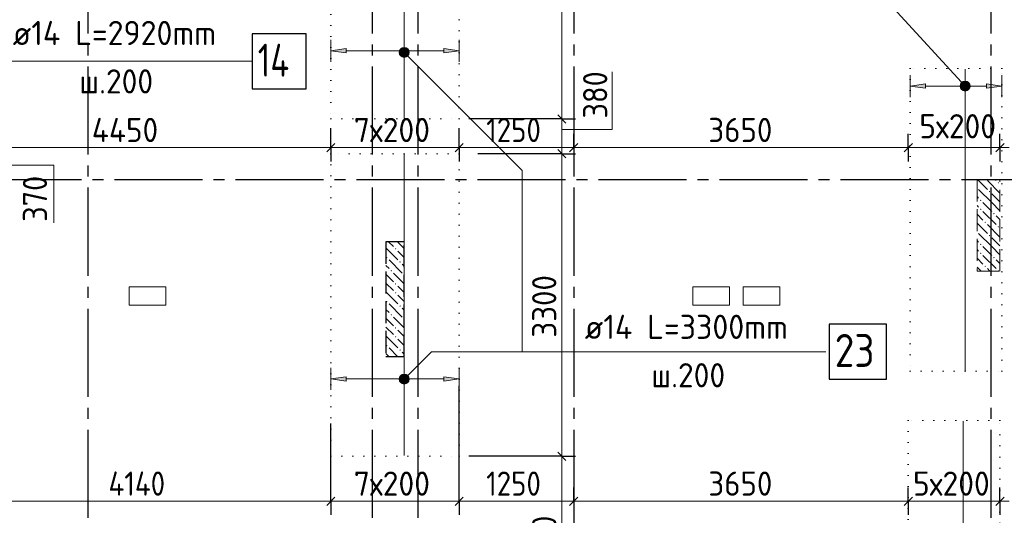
# Model space of a CAD drawing. Header units: millimetres. Extents: x 0 to 50400, y 0 to 35640.
# Tile 16 of 21: x 29470 to 40213, y 13198 to 18604. Entities that reach past the tile are written whole.
import ezdxf

# ---------------------------------------------------------------- set-up
doc = ezdxf.new("R2010")
doc.units = ezdxf.units.MM
for name, pattern in [('______2', [324, 240, -84]), ('______5', [1320, 960, -120, 120, -120]), ('______9', [120, 0, -120])]:
    doc.linetypes.add(name, pattern=pattern)
for name, color, linetype, lineweight in [('ДОП Верх по Х', 7, 'Continuous', 25), ('ЖБ Перекрытие верхний уровень', 7, 'Continuous', 35), ('ЖБ Пилон', 7, 'Continuous', 35), ('ЖБ Стена верхний уровень', 7, 'Continuous', 35), ('Общий01', 7, 'Continuous', 13), ('Позиционная метка номер позиции', 7, 'Continuous', 13), ('Размерная линия_ общее', 7, 'Continuous', 13), ('Тени', 7, 'Continuous', 13)]:
    doc.layers.add(name, color=color, linetype=linetype, lineweight=lineweight)
doc.layers.add('Оси', color=7, linetype='______5', true_color=0x656565)
doc.styles.add('ISOCPEUR', font='txt')

msp = doc.modelspace()

# ---------------------------------------------------------------- hatches: boundary and pattern name
at = {"layer": 'ДОП Верх по Х', "linetype": 'Continuous', "lineweight": 13, "transparency": 33554687}
for points in [[(33033, 18242), (32865, 18266), (33033, 18290)], [(39353, 17856), (39185, 17880), (39353, 17904)], [(33033, 14661), (32865, 14685), (33033, 14709)]]:
    msp.add_hatch(color=7, dxfattribs=at).paths.add_polyline_path(points, flags=16)
for points in [[(34097, 18242), (34265, 18266), (34097, 18290)], [(40017, 17856), (40185, 17880), (40017, 17904)], [(34097, 14661), (34265, 14685), (34097, 14709)]]:
    msp.add_hatch(color=7, dxfattribs=at).paths.add_polyline_path(points)
at = {"layer": 'ЖБ Пилон', "linetype": 'Continuous', "lineweight": 18, "transparency": 33554687}
for points in [[(39915, 16778), (39915, 16777), (39915, 16777)], [(40140, 16825), (40148, 16833), (40155, 16825), (40148, 16817)], [(40044, 16729), (40052, 16737), (40059, 16729), (40052, 16721)], [(39948, 16633), (39956, 16641), (39963, 16633), (39956, 16625)], [(39948, 16537), (39956, 16545), (39963, 16537), (39956, 16529)], [(40092, 16489), (40100, 16497), (40107, 16489), (40100, 16481)], [(39996, 16393), (40004, 16401), (40011, 16393), (40004, 16385)], [(40140, 16345), (40148, 16353), (40155, 16345), (40148, 16337)], [(39915, 16298), (39915, 16297), (39915, 16297)], [(40044, 16249), (40052, 16257), (40059, 16249), (40052, 16241)], [(39948, 16153), (39956, 16161), (39963, 16153), (39956, 16145)], [(39948, 16057), (39956, 16065), (39963, 16057), (39956, 16049)], [(40092, 16009), (40100, 16017), (40107, 16009), (40100, 16001)], [(39996, 15913), (40004, 15921), (40011, 15913), (40004, 15905)], [(40140, 15865), (40148, 15873), (40155, 15865), (40152, 15862), (40143, 15862)]]:
    msp.add_hatch(color=7, dxfattribs=at).paths.add_polyline_path(points, flags=16)
at = {"layer": 'ЖБ Стена верхний уровень', "linetype": 'Continuous', "lineweight": 18, "transparency": 33554687}
for points in [[(33468, 16009), (33476, 16017), (33483, 16009), (33476, 16001)], [(33564, 16105), (33572, 16113), (33579, 16105), (33572, 16097)], [(33612, 15961), (33620, 15969), (33627, 15961), (33620, 15954)], [(33516, 15865), (33524, 15873), (33531, 15865), (33524, 15857)], [(33660, 15817), (33665, 15823), (33665, 15812)], [(33564, 15721), (33572, 15729), (33579, 15721), (33572, 15714)], [(33564, 15625), (33572, 15633), (33579, 15625), (33572, 15617)], [(33468, 15529), (33476, 15537), (33483, 15529), (33476, 15521)], [(33612, 15481), (33620, 15489), (33627, 15481), (33620, 15474)], [(33516, 15385), (33524, 15393), (33531, 15385), (33524, 15377)], [(33660, 15337), (33665, 15343), (33665, 15332)], [(33564, 15241), (33572, 15249), (33579, 15241), (33572, 15234)], [(33564, 15145), (33572, 15153), (33579, 15145), (33572, 15137)], [(33468, 15049), (33476, 15057), (33483, 15049), (33476, 15041)], [(33612, 15001), (33620, 15009), (33627, 15001), (33620, 14994)]]:
    msp.add_hatch(color=7, dxfattribs=at).paths.add_polyline_path(points, flags=16)
at = {"layer": 'Позиционная метка номер позиции', "linetype": 'Continuous', "lineweight": 13, "transparency": 33554687}
for points in [[(33613, 18260), (33651, 18299), (33627, 18285)], [(33651, 18299), (33613, 18260), (33613, 18233)], [(33651, 18299), (33613, 18233), (33679, 18299)], [(33679, 18299), (33613, 18233), (33627, 18208)], [(33679, 18299), (33627, 18208), (33703, 18285)], [(33703, 18285), (33627, 18208), (33651, 18195)], [(33703, 18285), (33651, 18195), (33717, 18260)], [(33717, 18260), (33651, 18195), (33679, 18195)], [(33717, 18260), (33679, 18195), (33717, 18233)], [(33717, 18233), (33679, 18195), (33703, 18208)], [(39733, 17869), (39801, 17932), (39774, 17933)], [(39733, 17869), (39774, 17933), (39734, 17896)], [(39745, 17844), (39801, 17932), (39733, 17869)], [(39734, 17896), (39774, 17933), (39749, 17920)], [(39745, 17844), (39825, 17917), (39801, 17932)], [(39769, 17829), (39825, 17917), (39745, 17844)], [(39769, 17829), (39838, 17892), (39825, 17917)], [(39797, 17828), (39838, 17892), (39769, 17829)], [(39797, 17828), (39836, 17865), (39838, 17892)], [(39836, 17865), (39797, 17828), (39822, 17841)], [(33613, 14698), (33703, 14646), (33627, 14722)], [(33627, 14722), (33717, 14671), (33651, 14736)], [(33627, 14722), (33703, 14646), (33717, 14671)], [(33651, 14736), (33717, 14671), (33717, 14698)], [(33651, 14736), (33717, 14698), (33679, 14736)], [(33679, 14736), (33717, 14698), (33703, 14722)], [(33613, 14671), (33679, 14632), (33613, 14698)], [(33613, 14698), (33679, 14632), (33703, 14646)], [(33651, 14632), (33613, 14671), (33627, 14646)], [(33613, 14671), (33651, 14632), (33679, 14632)]]:
    msp.add_hatch(color=7, dxfattribs=at).paths.add_polyline_path(points)

# ---------------------------------------------------------------- linework, layer by layer
at = {"layer": 'ДОП Верх по Х', "color": 7, "linetype": 'Continuous', "lineweight": 18, "transparency": 33554687}
for p, q in [((33665, 20815), (33665, 17529)), ((39785, 18065), (39785, 14779)), ((33665, 17135), (33665, 13849)), ((39765, 14225), (39765, 11319))]:
    msp.add_line(p, q, dxfattribs=at)
at = {"layer": 'ДОП Верх по Х', "color": 251, "linetype": 'Continuous', "lineweight": 13, "true_color": 0x494949, "transparency": 33554687}
for p, q in [((32865, 18266), (32865, 18386)), ((34265, 18266), (34265, 18386)), ((32865, 18266), (33033, 18290)), ((33033, 18242), (32865, 18266)), ((32865, 18266), (32865, 18146)), ((32865, 18266), (32865, 18266)), ((33033, 18290), (33033, 18242)), ((33033, 18266), (34097, 18266)), ((34265, 18266), (34097, 18290)), ((34097, 18290), (34097, 18242)), ((34097, 18242), (34265, 18266)), ((34265, 18266), (34265, 18146)), ((34265, 18266), (34265, 18266)), ((39185, 17880), (39185, 18000)), ((40185, 17880), (40185, 18000)), ((39185, 17880), (39353, 17904)), ((39353, 17856), (39185, 17880)), ((39185, 17880), (39185, 17760)), ((39185, 17880), (39185, 17880)), ((39353, 17904), (39353, 17856)), ((39353, 17880), (40017, 17880)), ((40185, 17880), (40017, 17904)), ((40017, 17904), (40017, 17856)), ((40017, 17856), (40185, 17880)), ((40185, 17880), (40185, 17760)), ((40185, 17880), (40185, 17880)), ((32865, 14685), (32865, 14805)), ((34265, 14685), (34265, 14805)), ((32865, 14685), (33033, 14709)), ((33033, 14661), (32865, 14685)), ((32865, 14685), (32865, 14565)), ((32865, 14685), (32865, 14685)), ((33033, 14709), (33033, 14661)), ((33033, 14685), (34097, 14685)), ((34265, 14685), (34097, 14709)), ((34097, 14709), (34097, 14661)), ((34097, 14661), (34265, 14685)), ((34265, 14685), (34265, 14565)), ((34265, 14685), (34265, 14685))]:
    msp.add_line(p, q, dxfattribs=at)
at = {"layer": 'ДОП Верх по Х', "color": 7, "linetype": 'Continuous', "lineweight": 25, "transparency": 33554687}
for points in [[(32008, 17850), (32596, 17850), (32596, 18450), (32008, 18450), (32008, 17850)], [(38302, 14684), (38926, 14684), (38926, 15284), (38302, 15284), (38302, 14684)]]:
    msp.add_lwpolyline(points, dxfattribs=at)
at = {"layer": 'ЖБ Перекрытие верхний уровень', "color": 7, "linetype": 'Continuous', "lineweight": 18, "transparency": 33554687}
for p, q in [((31065, 15692), (30665, 15692)), ((30665, 15692), (30665, 15492)), ((31065, 15492), (31065, 15692)), ((37215, 15692), (36815, 15692)), ((36815, 15692), (36815, 15492)), ((37215, 15492), (37215, 15692)), ((37765, 15692), (37365, 15692)), ((37365, 15692), (37365, 15492)), ((37765, 15492), (37765, 15692)), ((30665, 15492), (31065, 15492)), ((36815, 15492), (37215, 15492)), ((37365, 15492), (37765, 15492))]:
    msp.add_line(p, q, dxfattribs=at)
at = {"layer": 'ЖБ Пилон', "color": 253, "linetype": '______2', "lineweight": 13, "true_color": 0xa0a0a0, "transparency": 33554687}
for p, q in [((40165, 16862), (39915, 16862)), ((39915, 16862), (39915, 15862)), ((40165, 15862), (40165, 16862)), ((39915, 15862), (40165, 15862))]:
    msp.add_line(p, q, dxfattribs=at)
at = {"layer": 'ЖБ Пилон', "color": 9, "linetype": 'Continuous', "lineweight": 18, "true_color": 0xc7c7c7, "transparency": 33554687}
for p, q in [((39919, 16862), (40028, 16753)), ((40165, 16712), (40028, 16849)), ((40110, 16862), (40124, 16849)), ((39915, 16674), (39932, 16657)), ((40076, 16609), (39932, 16753)), ((40076, 16705), (40165, 16616)), ((39932, 16561), (39915, 16578)), ((39980, 16609), (40076, 16513)), ((40076, 16609), (40165, 16520)), ((39915, 16482), (39980, 16417)), ((39980, 16513), (40124, 16369)), ((40165, 16424), (40124, 16465)), ((39915, 16386), (40028, 16273)), ((40165, 16232), (40028, 16369)), ((40076, 16129), (39932, 16273)), ((40076, 16225), (40165, 16136)), ((39915, 16194), (39932, 16177)), ((39980, 16129), (40076, 16033)), ((40076, 16129), (40165, 16040)), ((39932, 16081), (39915, 16098)), ((39980, 16033), (40124, 15889)), ((39915, 16002), (39980, 15937)), ((39915, 15906), (39959, 15862)), ((40165, 15944), (40124, 15985)), ((40054, 15862), (40028, 15889))]:
    msp.add_line(p, q, dxfattribs=at)
at = {"layer": 'ЖБ Стена верхний уровень', "color": 251, "linetype": '______2', "lineweight": -3, "true_color": 0x656565, "transparency": 33554687}
for p, q in [((33665, 16182), (33465, 16182)), ((33465, 16182), (33465, 14932)), ((33665, 14932), (33665, 16182)), ((33465, 14932), (33665, 14932))]:
    msp.add_line(p, q, dxfattribs=at)
at = {"layer": 'ЖБ Стена верхний уровень', "color": 9, "linetype": 'Continuous', "lineweight": 18, "true_color": 0xc7c7c7, "transparency": 33554687}
for p, q in [((33465, 16116), (33596, 15985)), ((33494, 16182), (33548, 16129)), ((33644, 16129), (33596, 16177)), ((33665, 16108), (33644, 16129)), ((33596, 16081), (33665, 16012)), ((33500, 15889), (33465, 15924)), ((33500, 15985), (33644, 15841)), ((33644, 15937), (33665, 15916)), ((33465, 15828), (33548, 15745)), ((33548, 15841), (33665, 15724)), ((33465, 15732), (33548, 15649)), ((33644, 15649), (33596, 15697)), ((33465, 15636), (33596, 15505)), ((33596, 15601), (33665, 15532)), ((33665, 15628), (33644, 15649)), ((33500, 15505), (33644, 15361)), ((33500, 15409), (33465, 15444)), ((33644, 15457), (33665, 15436)), ((33465, 15348), (33548, 15265)), ((33548, 15361), (33665, 15244)), ((33465, 15252), (33548, 15169)), ((33465, 15156), (33596, 15025)), ((33644, 15169), (33596, 15217)), ((33665, 15148), (33644, 15169)), ((33596, 15121), (33665, 15052)), ((33496, 14932), (33465, 14964)), ((33500, 15025), (33592, 14932)), ((33644, 14977), (33665, 14956))]:
    msp.add_line(p, q, dxfattribs=at)
at = {"layer": 'Общий01', "color": 7, "linetype": 'Continuous', "lineweight": 13, "transparency": 33554687}
for p, q in [((35936, 17405), (35936, 18035)), ((35385, 17405), (35936, 17405)), ((29290, 17019), (29841, 17019)), ((29841, 16389), (29841, 17019))]:
    msp.add_line(p, q, dxfattribs=at)
at = {"layer": 'Оси', "color": 8, "linetype": '______5', "lineweight": -3, "transparency": 33554687}
for p, q in [((30215, 32612), (30215, 8317)), ((33315, 32612), (33315, 8317)), ((33815, 32612), (33815, 8317)), ((35515, 32612), (35515, 8317)), ((40065, 32612), (40065, 8317)), ((8065, 16862), (42963, 16862))]:
    msp.add_line(p, q, dxfattribs=at)
at = {"layer": 'Позиционная метка номер позиции', "color": 7, "linetype": 'Continuous', "lineweight": 13, "transparency": 33554687}
for p, q in [((33627, 18285), (33627, 18285)), ((33703, 18285), (33703, 18285)), ((33627, 18208), (33627, 18208)), ((33703, 18208), (33703, 18208)), ((39745, 17844), (39745, 17844)), ((39749, 17920), (39749, 17920)), ((39822, 17841), (39822, 17841)), ((39825, 17917), (39825, 17917)), ((33627, 14722), (33627, 14722)), ((33703, 14722), (33703, 14722)), ((33627, 14646), (33627, 14646)), ((33703, 14646), (33703, 14646))]:
    msp.add_line(p, q, dxfattribs=at)
for points in [[(39785, 17880), (39004, 18729), (39004, 20326)], [(27415, 18433), (27698, 18150), (32008, 18150)], [(33665, 18247), (34952, 16960), (34952, 14981)], [(33665, 14684), (33962, 14981), (38266, 14981)]]:
    msp.add_lwpolyline(points, dxfattribs=at)
for centre in [(33665, 18247), (39785, 17880), (33665, 14684)]:
    msp.add_circle(centre, 54, dxfattribs=at)
at = {"layer": 'Размерная линия_ общее', "color": 7, "linetype": 'Continuous', "lineweight": 13, "transparency": 33554687}
for p, q in [((35385, 17522), (35385, 20822)), ((35385, 17142), (35385, 17522)), ((28415, 17209), (32865, 17209)), ((32865, 17209), (34265, 17209)), ((34265, 17209), (35515, 17209)), ((35515, 17209), (39165, 17209)), ((39165, 17209), (40165, 17209)), ((40165, 17209), (40265, 17209)), ((35385, 13842), (35385, 17142)), ((35385, 12542), (35385, 13842)), ((28725, 13352), (32865, 13352)), ((32865, 13352), (34265, 13352)), ((34265, 13352), (35515, 13352)), ((35515, 13352), (39165, 13352)), ((39165, 13352), (40165, 13352)), ((40165, 13352), (40265, 13352))]:
    msp.add_line(p, q, dxfattribs=at)
at = {"layer": 'Размерная линия_ общее', "color": 7, "linetype": 'Continuous', "lineweight": -3, "transparency": 33554687}
for p, q in [((35385, 17522), (35235, 17522)), ((35385, 17522), (35535, 17522)), ((32865, 17209), (32865, 17359)), ((34265, 17209), (34265, 17359)), ((35515, 17209), (35515, 17359)), ((39165, 17209), (39165, 17359)), ((40165, 17209), (40165, 17359)), ((32865, 17209), (32865, 17059)), ((34265, 17209), (34265, 17059)), ((35515, 17209), (35515, 17059)), ((35515, 17209), (35515, 16962)), ((39165, 17209), (39165, 17059)), ((39165, 17209), (39165, 17209)), ((40165, 17209), (40165, 17059)), ((40165, 17209), (40165, 17209)), ((35385, 17142), (35235, 17142)), ((35385, 17142), (35535, 17142)), ((35385, 13842), (35235, 13842)), ((35385, 13842), (35535, 13842)), ((32865, 13352), (32865, 13502)), ((34265, 13352), (34265, 13502)), ((35515, 13352), (35515, 13502)), ((39165, 13352), (39165, 13502)), ((40165, 13352), (40165, 13502)), ((32865, 13352), (32865, 13202)), ((34265, 13352), (34265, 13202)), ((35515, 13352), (35515, 13202)), ((35515, 13352), (35515, 11840)), ((39165, 13352), (39165, 13202)), ((39165, 13352), (39165, 13352)), ((40165, 13352), (40165, 13202)), ((40165, 13352), (40165, 13352))]:
    msp.add_line(p, q, dxfattribs=at)
at = {"layer": 'Размерная линия_ общее', "color": 7, "linetype": 'Continuous', "lineweight": 25, "transparency": 33554687}
for p, q in [((35430, 17477), (35340, 17567)), ((32820, 17164), (32910, 17254)), ((34220, 17164), (34310, 17254)), ((35470, 17164), (35560, 17254)), ((39120, 17164), (39210, 17254)), ((40120, 17164), (40210, 17254)), ((35430, 17097), (35340, 17187)), ((35430, 13797), (35340, 13887)), ((32820, 13307), (32910, 13397)), ((34220, 13307), (34310, 13397)), ((35470, 13307), (35560, 13397)), ((39120, 13307), (39210, 13397)), ((40120, 13307), (40210, 13397))]:
    msp.add_line(p, q, dxfattribs=at)
at = {"layer": 'Размерная линия_ общее', "color": 7, "linetype": 'Continuous', "lineweight": -3, "transparency": 33554687}
for points in [[(35385, 17522), (35364, 17522), (35364, 17522), (35364, 17522), (35364, 17522), (35364, 17522), (35364, 17522), (35364, 17522), (35364, 17522), (35364, 17522), (35364, 17522), (34372, 17522)], [(32865, 17209), (32865, 17230), (32865, 17230), (32865, 17230), (32865, 17230), (32865, 17230), (32865, 17230), (32865, 17230), (32865, 17230), (32865, 17261), (32865, 17261), (32865, 17422)], [(34265, 17209), (34265, 17230), (34265, 17230), (34265, 17230), (34265, 17230), (34265, 17230), (34265, 17230), (34265, 17263), (34265, 17263), (34265, 17422)], [(35385, 17142), (35364, 17142), (35364, 17142), (35364, 17142), (35364, 17142), (35364, 17142), (35364, 17142), (35364, 17142), (35364, 17142), (35364, 17142), (35364, 17142), (34468, 17142)], [(34265, 13352), (34265, 13372), (34265, 13372), (34265, 13372), (34265, 13372), (34265, 13372), (34265, 13372), (34265, 13372), (34265, 13372), (34265, 14612)], [(32865, 13352), (32865, 13372), (32865, 13372), (32865, 13372), (32865, 13372), (32865, 13372), (32865, 13372), (32865, 13372), (32865, 13372), (32865, 13372), (32865, 13372), (32865, 14201)], [(35385, 13842), (35364, 13842), (35364, 13842), (35364, 13842), (35364, 13842), (35364, 13842), (35364, 13842), (35364, 13842), (35364, 13842), (35364, 13842), (35364, 13842), (35364, 13842), (35364, 13842), (34372, 13842)]]:
    msp.add_lwpolyline(points, dxfattribs=at)
at = {"layer": 'Тени', "color": 7, "linetype": '______9', "lineweight": 13, "transparency": 33554687}
for p, q in [((32865, 20822), (32865, 17522)), ((34265, 17522), (34265, 20822)), ((40185, 18072), (39185, 18072)), ((39185, 18072), (39185, 14772)), ((40185, 14772), (40185, 18072)), ((32865, 17522), (34265, 17522)), ((34265, 17142), (32865, 17142)), ((32865, 17142), (32865, 13842)), ((34265, 13842), (34265, 17142)), ((39185, 14772), (40185, 14772)), ((40165, 14232), (39165, 14232)), ((39165, 14232), (39165, 11312)), ((40165, 11312), (40165, 14232)), ((32865, 13842), (34265, 13842))]:
    msp.add_line(p, q, dxfattribs=at)

# ---------------------------------------------------------------- texts
at = {"layer": 'ДОП Верх по Х', "color": 7, "linetype": 'Continuous', "lineweight": 13, "transparency": 33554687, "attachment_point": 7, "style": 'ISOCPEUR'}
for s, insert, char_height, width in [('\\W0.96;ø14 L=2920mm ', (29394, 18327), 264, 2607.13), ('\\W0.76;14', (32068, 17982), 360, 605.48), ('\\W0.95;ш.200 ', (30120, 17799), 264, 1154.56), ('\\W0.96;ø14 L=3300mm ', (35635, 15122), 264, 2607.13), ('\\W0.87;23', (38362, 14816), 360, 660.98), ('\\W0.95;ш.200 ', (36361, 14594), 264, 1154.56)]:
    msp.add_mtext(s, dxfattribs=dict(at, insert=insert, char_height=char_height, width=width))
at = {"layer": 'Размерная линия_ общее', "color": 7, "linetype": 'Continuous', "lineweight": 25, "transparency": 33554687, "char_height": 264, "attachment_point": 7, "rotation": 90, "style": 'ISOCPEUR'}
for s, insert, width in [('\\W0.91;380', (35881, 17526), 674.39), ('\\W0.91;370', (29769, 16399), 674.38), ('\\W0.93;3300', (35325, 15136), 861.72), ('\\W0.87;1300', (35325, 12602), 800.28)]:
    msp.add_mtext(s, dxfattribs=dict(at, insert=insert, width=width))
at = {"layer": 'Размерная линия_ общее', "color": 7, "linetype": 'Continuous', "lineweight": 25, "transparency": 33554687, "char_height": 264, "attachment_point": 7, "style": 'ISOCPEUR'}
for s, insert, width in [('\\W0.94;4450', (30257, 17269), 915.17), ('\\W0.95;7х200', (33116, 17269), 1048.03), ('\\W0.87;1250', (34560, 17269), 800.28), ('\\W0.93;3650', (36984, 17269), 861.72), ('\\W0.95;5х200', (39285, 17310), 1048.04), ('\\W0.87;4140', (30439, 13412), 854.3), ('\\W0.95;7х200', (33116, 13412), 1048.03), ('\\W0.87;1250', (34560, 13412), 800.28), ('\\W0.93;3650', (36984, 13412), 861.72), ('\\W0.95;5х200', (39216, 13412), 1048.03)]:
    msp.add_mtext(s, dxfattribs=dict(at, insert=insert, width=width))

doc.saveas('drawing.dxf')
